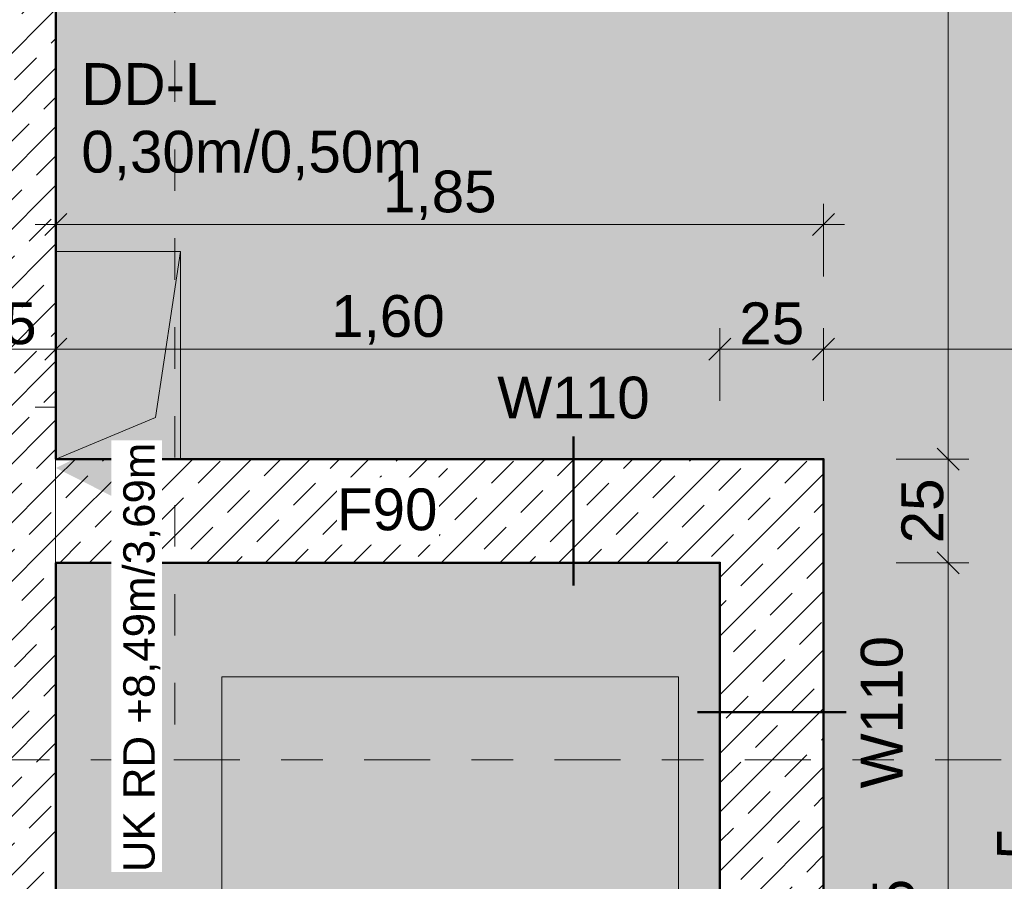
# Model space of a CAD drawing. Header units: metres. Extents: x -180 to 4, y -49 to 6.
# Tile 193 of 256: x -163.98 to -161.61, y -7.46 to -5.39. Entities that reach past the tile are written whole.
import ezdxf

# ---------------------------------------------------------------- set-up
doc = ezdxf.new("R2010")
doc.units = ezdxf.units.M
doc.header["$LTSCALE"] = 0.05
doc.header["$PDMODE"] = 1
doc.header["$PDSIZE"] = -2
for name, pattern in [('Dash Style-1', [1.999894, 0.999947, -0.999947]), ('KRA_ARC_3_GR_00_000_V_4-Grundriss EG$0$ISO-03 Gestrichelt mit A', [3.81, 1.524, -2.286]), ('Linienart-34', [4.233, 2.116, -2.117]), ('Linienart-53', [5.291531, 3.175, -1.058062, 0.352704, -0.705764])]:
    doc.linetypes.add(name, pattern=pattern)
doc.layers.get('0').update_dxf_attribs({"lineweight": 25})
for name, color, linetype, lineweight, true_color in [('30 -34 Innenwände- 1 tragend', 7, 'Continuous', 13, 0xdd0806), ('30 -35 Decken- 1 Konstruktion-Träger- Stahlbeton', 7, 'Continuous', 13, 0x33aa00), ('30 -35 Decken- 11 Durchbruch', 5, 'Continuous', 15, 0x0000ff), ('60- 61 allgemeine Ausstattung- 1 Möbel', 7, 'Continuous', 9, 0x00cccc), ('70 -72 Beschriftung- 1 Beschriftung allgemein', 7, 'Continuous', 9, 0xff6633), ('70 -73 Bauteildarst.- 3 verdeckt 0.35', 4, 'Linienart-34', 35, 0x00ffff), ('70 -75 Raumstempel- 1 Raumstempel', 1, 'Continuous', 50, 0xff0000), ('70 -76 Bemaßung- 2 Allgemein', 7, 'Continuous', 5, 0x6666cc), ('CW-Unsichtbar', 7, 'Continuous', 9, 0x599559)]:
    doc.layers.add(name, color=color, linetype=linetype, lineweight=lineweight, true_color=true_color)
for name, color, linetype, lineweight in [('70 -71 Achsen- 1 Gebäudeachsen', 7, 'Linienart-53', 18), ('70 -75 Raumstempel- 3 Wandstempel', 7, 'Continuous', 50), ('70 -75 Raumstempel-2 Verweislinie', 7, 'KRA_ARC_3_GR_00_000_V_4-Grundriss EG$0$ISO-03 Gestrichelt mit A', 9), ('Keine', 7, 'Continuous', 9)]:
    doc.layers.add(name, color=color, linetype=linetype, lineweight=lineweight)
doc.styles.add('Arial', font='arial.ttf')
doc.dimstyles.new('k+k 1_50', dxfattribs={"dimtxt": 0.100689, "dimasz": 0.05302, "dimexe": 0.05, "dimexo": 0.15, "dimgap": 0.01, "dimtad": 1, "dimdec": 3, "dimtxsty": 'Arial', "dimblk": 'VW_SLASH', "dimblk1": 'VW_SLASH', "dimblk2": 'VW_SLASH', "dimcen": 0, "dimdle": 0.05, "dimadec": 3, "dimazin": 0, "dimtfac": 0.75, "dimtdec": 3, "dimtix": 1, "dimtmove": 0, "dimatfit": 0, "dimldrblk": 'VW_SLASH-1', "dimfxl": 0.125, "dimfxlon": 1, "dimfrac": 2, "dimtolj": 1, "dimarcsym": 0})
pattern_1 = [(45, (0, 0), (0.07071068, -0.07071068), []), (45, (0.03536, -0.03536), (0.07071068, -0.07071068), [0.075, -0.05])]
pattern_2 = [(45, (0, 0), (0.07071068, -0.07071068), []), (45, (0.03536, -0.03536), (0.07071068, -0.07071068), [0.075, -0.05])]

# ---------------------------------------------------------------- blocks, each defined once
blk = doc.blocks.new('Gruppe-12099')
at = {"layer": 'Keine', "color": 7, "linetype": 'Continuous', "lineweight": 50, "transparency": 33554687}
blk.add_line((-161.9918, -7.057), (-162.3502, -7.057), dxfattribs=at)
at = {"layer": '70 -75 Raumstempel- 3 Wandstempel', "insert": (-161.9564, -7.057), "char_height": 0.10069, "attachment_point": 2, "rotation": 90, "line_spacing_factor": 0.96878, "style": 'Arial'}
blk.add_mtext('W110', dxfattribs=at)
blk = doc.blocks.new('Gruppe-12100')
at = {"layer": '70 -75 Raumstempel- 3 Wandstempel', "color": 7, "transparency": 33554687}
blk.add_blockref('Gruppe-12099', (0, 0), dxfattribs=at)
blk = doc.blocks.new('Gruppe-12107')
at = {"layer": 'Keine', "color": 7, "linetype": 'Continuous', "lineweight": 50, "transparency": 33554687}
blk.add_line((-162.6489, -6.3928), (-162.6489, -6.7513), dxfattribs=at)
at = {"layer": '70 -75 Raumstempel- 3 Wandstempel', "insert": (-162.6489, -6.2485), "char_height": 0.10069, "attachment_point": 2, "line_spacing_factor": 0.96878, "style": 'Arial'}
blk.add_mtext('W110', dxfattribs=at)
blk = doc.blocks.new('Gruppe-12108')
at = {"layer": '70 -75 Raumstempel- 3 Wandstempel', "color": 7, "transparency": 33554687}
blk.add_blockref('Gruppe-12107', (0, 0), dxfattribs=at)
blk = doc.blocks.new('_01-OG1_Tragwerk (2D)')
at = {"color": 255, "lineweight": 5, "transparency": 33554687}
blk.add_wipeout([(-164.146, -8.572), (-163.896, -8.572), (-163.896, -0.322), (-164.146, -0.322)], dxfattribs=at).dxf.layer = '30 -34 Innenwände- 1 tragend'
at = {"layer": '30 -34 Innenwände- 1 tragend', "linetype": 'Continuous', "lineweight": 9, "transparency": 33554687}
h = blk.add_hatch(dxfattribs=at)
h.set_pattern_fill('Stahlbeton1 1mm SRF', style=0, pattern_type=2)
h.set_pattern_definition(pattern_1)
h.paths.add_polyline_path([(-164.146, -8.572), (-163.896, -8.572), (-163.896, -0.322), (-164.146, -0.322)])
at = {"color": 255, "lineweight": 5, "transparency": 33554687}
blk.add_wipeout([(-164.146, -8.572), (-163.896, -8.572), (-163.896, -0.322), (-164.146, -0.322)], dxfattribs=at).dxf.layer = '30 -34 Innenwände- 1 tragend'
at = {"layer": '30 -34 Innenwände- 1 tragend', "linetype": 'Continuous', "lineweight": 9, "transparency": 33554687}
h = blk.add_hatch(dxfattribs=at)
h.set_pattern_fill('Stahlbeton1  SRF', style=0, pattern_type=2)
h.set_pattern_definition(pattern_2)
h.paths.add_polyline_path([(-164.146, -8.572), (-163.896, -8.572), (-163.896, -0.322), (-164.146, -0.322)])
at = {"layer": '30 -34 Innenwände- 1 tragend', "color": 7, "linetype": 'Continuous', "lineweight": 35, "transparency": 33554687}
blk.add_line((-163.896, -0.322), (-163.896, -8.572), dxfattribs=at)
at = {"layer": '30 -34 Innenwände- 1 tragend', "transparency": 33554687}
for p, q in [((-163.896, -0.322), (-163.896, -6.447)), ((-163.896, -6.697), (-163.896, -8.572))]:
    blk.add_line(p, q, dxfattribs=at)
at = {"color": 255, "lineweight": 5, "transparency": 33554687}
blk.add_wipeout([(-163.896, -6.697), (-163.896, -6.447), (-162.046, -6.447), (-162.296, -6.697)], dxfattribs=at).dxf.layer = '30 -34 Innenwände- 1 tragend'
at = {"layer": '30 -34 Innenwände- 1 tragend', "linetype": 'Continuous', "lineweight": 9, "transparency": 33554687}
h = blk.add_hatch(dxfattribs=at)
h.set_pattern_fill('Stahlbeton1 1mm SRF', style=0, pattern_type=2)
h.set_pattern_definition(pattern_1)
h.paths.add_polyline_path([(-163.896, -6.697), (-163.896, -6.447), (-162.046, -6.447), (-162.296, -6.697)])
at = {"color": 255, "lineweight": 5, "transparency": 33554687}
blk.add_wipeout([(-163.896, -6.447), (-163.896, -6.697), (-162.296, -6.697), (-162.046, -6.447)], dxfattribs=at).dxf.layer = '30 -34 Innenwände- 1 tragend'
at = {"layer": '30 -34 Innenwände- 1 tragend', "linetype": 'Continuous', "lineweight": 9, "transparency": 33554687}
h = blk.add_hatch(dxfattribs=at)
h.set_pattern_fill('Stahlbeton1  SRF', style=0, pattern_type=2)
h.set_pattern_definition(pattern_2)
h.paths.add_polyline_path([(-163.896, -6.447), (-163.896, -6.697), (-162.296, -6.697), (-162.046, -6.447)])
at = {"layer": '30 -34 Innenwände- 1 tragend', "color": 7, "linetype": 'Continuous', "lineweight": 35, "transparency": 33554687}
for p, q in [((-163.896, -6.447), (-162.046, -6.447)), ((-163.896, -6.697), (-162.296, -6.697))]:
    blk.add_line(p, q, dxfattribs=at)
at = {"layer": '30 -34 Innenwände- 1 tragend', "transparency": 33554687}
for p, q in [((-163.896, -6.447), (-162.046, -6.447)), ((-163.896, -6.697), (-162.296, -6.697))]:
    blk.add_line(p, q, dxfattribs=at)
at = {"layer": '70 -75 Raumstempel- 3 Wandstempel'}
blk.add_blockref('Gruppe-12108', (0, 0), dxfattribs=at)
at = {"color": 255, "lineweight": 5, "transparency": 33554687}
blk.add_wipeout([(-162.296, -8.572), (-162.046, -8.572), (-162.046, -6.447), (-162.296, -6.697)], dxfattribs=at).dxf.layer = '30 -34 Innenwände- 1 tragend'
at = {"layer": '30 -34 Innenwände- 1 tragend', "linetype": 'Continuous', "lineweight": 9, "transparency": 33554687}
h = blk.add_hatch(dxfattribs=at)
h.set_pattern_fill('Stahlbeton1 1mm SRF', style=0, pattern_type=2)
h.set_pattern_definition(pattern_1)
h.paths.add_polyline_path([(-162.296, -8.572), (-162.046, -8.572), (-162.046, -6.447), (-162.296, -6.697)])
at = {"color": 255, "lineweight": 5, "transparency": 33554687}
blk.add_wipeout([(-162.296, -8.572), (-162.046, -8.572), (-162.046, -6.447), (-162.296, -6.697)], dxfattribs=at).dxf.layer = '30 -34 Innenwände- 1 tragend'
at = {"layer": '30 -34 Innenwände- 1 tragend', "linetype": 'Continuous', "lineweight": 9, "transparency": 33554687}
h = blk.add_hatch(dxfattribs=at)
h.set_pattern_fill('Stahlbeton1  SRF', style=0, pattern_type=2)
h.set_pattern_definition(pattern_2)
h.paths.add_polyline_path([(-162.296, -8.572), (-162.046, -8.572), (-162.046, -6.447), (-162.296, -6.697)])
at = {"layer": '30 -34 Innenwände- 1 tragend', "color": 7, "linetype": 'Continuous', "lineweight": 35, "transparency": 33554687}
for p, q in [((-162.046, -6.447), (-162.046, -8.572)), ((-162.296, -6.697), (-162.296, -8.572))]:
    blk.add_line(p, q, dxfattribs=at)
at = {"layer": '30 -34 Innenwände- 1 tragend', "transparency": 33554687}
for p, q in [((-162.046, -6.447), (-162.046, -8.572)), ((-162.296, -6.697), (-162.296, -8.572))]:
    blk.add_line(p, q, dxfattribs=at)
at = {"layer": '70 -75 Raumstempel- 3 Wandstempel'}
blk.add_blockref('Gruppe-12100', (0, 0), dxfattribs=at)
blk = doc.blocks.new('Gruppe-13240')
at = {"layer": '70 -71 Achsen- 1 Gebäudeachsen', "transparency": 33554687}
blk.add_line((-179.668, -7.172), (3.826, -7.172), dxfattribs=at)
blk = doc.blocks.new('Gruppe-14723')
at = {"layer": '30 -35 Decken- 11 Durchbruch', "linetype": 'Continuous', "lineweight": 0}
blk.add_hatch(color=5, dxfattribs=at).paths.add_polyline_path([(-163.896, -6.447), (-163.596, -6.447), (-163.596, -5.947), (-163.656, -6.347)])
at = {"layer": '30 -35 Decken- 11 Durchbruch', "flags": 128}
blk.add_lwpolyline([(-163.896, -6.447), (-163.596, -6.447), (-163.596, -5.947), (-163.656, -6.347)], close=True, dxfattribs=at)
blk = doc.blocks.new('Gruppe-14724')
at = {"layer": '30 -35 Decken- 11 Durchbruch', "flags": 128}
blk.add_lwpolyline([(-163.896, -6.447), (-163.896, -5.947), (-163.596, -5.947), (-163.656, -6.347)], close=True, dxfattribs=at)
blk = doc.blocks.new('Gruppe-14725')
at = {"layer": '30 -35 Decken- 11 Durchbruch', "insert": (-163.835, -5.7754), "char_height": 0.100689, "attachment_point": 7, "line_spacing_factor": 0.970891, "style": 'Arial'}
blk.add_mtext('DD-L \\P0,30m/0,50m', dxfattribs=at)
blk = doc.blocks.new('Gruppe-14726')
at = {"layer": '30 -35 Decken- 11 Durchbruch', "color": 7, "transparency": 33554687}
blk.add_blockref('Gruppe-14725', (0, 0), dxfattribs=at)
at = {"layer": '30 -35 Decken- 11 Durchbruch'}
for name in ['Gruppe-14723', 'Gruppe-14724']:
    blk.add_blockref(name, (0, 0), dxfattribs=at)
blk = doc.blocks.new('Gruppe-14727')
at = {"layer": 'CW-Unsichtbar', "linetype": 'Continuous', "lineweight": 5, "transparency": 33554687}
for p in [(-163.896, -6.197), (-163.596, -6.197)]:
    blk.add_point(p, dxfattribs=at)
at = {"layer": '30 -35 Decken- 11 Durchbruch', "color": 7, "transparency": 33554687}
blk.add_blockref('Gruppe-14726', (0, 0), dxfattribs=at)
at = {"layer": '30 -35 Decken- 11 Durchbruch', "color": 0, "flags": 1}
for tag in ['prm0_value', 'prm1_value', 'prm2_value', 'prm3_value', 'prm4_value', 'prm5_value', 'prm6_value', 'prm7_value', 'IFC_UUID', 'instanceID', 'prm0_name', 'prm0_type', 'prm1_name', 'prm1_type', 'prm2_name', 'prm2_type', 'prm3_name', 'prm3_type', 'prm4_name', 'prm4_type', 'prm5_name', 'prm5_type', 'prm6_name', 'prm6_type', 'prm7_name', 'prm7_type']:
    blk.add_attdef(tag, (-163.896, -6.447), '', height=0.00018, dxfattribs=at)
blk = doc.blocks.new('_OG1_2D (2D)')
at = {"layer": '70 -75 Raumstempel- 1 Raumstempel', "linetype": 'Continuous', "lineweight": 0, "true_color": 0xff0000}
for points in [[(-163.89599996, -0.64704198), (-160.34599996, -0.64704198), (-160.34599996, -8.57204198), (-162.04599996, -8.57204198), (-162.04599996, -6.44704198), (-163.89599996, -6.44704198)], [(-163.89599996, -6.69704198), (-162.29599996, -6.69704198), (-162.29599996, -8.57204198), (-163.89599996, -8.57204198)]]:
    blk.add_hatch(color=1, dxfattribs=at).paths.add_polyline_path(points)
at = {"layer": '60- 61 allgemeine Ausstattung- 1 Möbel', "flags": 128}
blk.add_lwpolyline([(-163.49599996, -6.97204198), (-162.39599996, -6.97204198), (-162.39599996, -8.37204198), (-163.49599996, -8.37204198)], close=True, dxfattribs=at)
at = {"layer": '70 -72 Beschriftung- 1 Beschriftung allgemein', "linetype": 'Dash Style-1'}
blk.add_line((-167.94599996, -6.32204198), (-163.89599996, -6.32204198), dxfattribs=at)
at = {"layer": '70 -75 Raumstempel- 1 Raumstempel', "flags": 128}
for points in [[(-163.89599996, -0.64704198), (-160.34599996, -0.64704198), (-160.34599996, -8.57204198), (-162.04599996, -8.57204198), (-162.04599996, -6.44704198), (-163.89599996, -6.44704198)], [(-163.89599996, -6.69704198), (-162.29599996, -6.69704198), (-162.29599996, -8.57204198), (-163.89599996, -8.57204198)]]:
    blk.add_lwpolyline(points, close=True, dxfattribs=at)
at = {"layer": '70 -75 Raumstempel-2 Verweislinie'}
blk.add_line((-163.60930191, 4.79995802), (-163.60930191, -7.13204198), dxfattribs=at)
at = {"layer": '30 -35 Decken- 11 Durchbruch'}
blk.add_blockref('Gruppe-14727', (0, 0), dxfattribs=at)
at = {"layer": '70 -72 Beschriftung- 1 Beschriftung allgemein', "color": 7}
blk.add_blockref('Gruppe-13240', (0, 0), dxfattribs=at)
blk = doc.blocks.new('VW_SLASH')
at = {"color": 0, "linetype": 'ByBlock', "lineweight": -2, "transparency": 16777216}
blk.add_line((0.943, 0), (-1, 0), dxfattribs=at)
at = {"color": 0, "lineweight": 20, "transparency": 16777216, "flags": 128}
blk.add_lwpolyline([(0.5, 0.5), (-0.5, -0.5)], dxfattribs=at)
blk = doc.blocks.new('*D18763')
at = {"layer": '70 -76 Bemaßung- 2 Allgemein', "color": 0, "lineweight": -2}
for p, q in [((-164.146, -6.307), (-164.146, -6.132)), ((-163.896, -6.307), (-163.896, -6.132)), ((-163.949, -6.182), (-164.093, -6.182))]:
    blk.add_line(p, q, dxfattribs=at)
at = {"layer": 'Defpoints', "color": 0}
for p in [(-164.146, -6.182), (-163.896, -6.732), (-164.146, -8.782)]:
    blk.add_point(p, dxfattribs=at)
at = {"layer": '70 -76 Bemaßung- 2 Allgemein', "color": 0, "lineweight": -2, "xscale": 0.05302001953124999, "yscale": 0.05302001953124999, "zscale": 0.05302001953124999, "rotation": 180}
blk.add_blockref('VW_SLASH', (-164.146, -6.182), dxfattribs=at)
at = {"layer": '70 -76 Bemaßung- 2 Allgemein', "color": 0, "lineweight": -2, "xscale": 0.05302001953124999, "yscale": 0.05302001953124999, "zscale": 0.05302001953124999}
blk.add_blockref('VW_SLASH', (-163.896, -6.182), dxfattribs=at)
at = {"layer": '70 -76 Bemaßung- 2 Allgemein', "color": 0, "insert": (-164.021, -6.1206), "char_height": 0.10069, "attachment_point": 5, "style": 'Arial'}
blk.add_mtext('\\A1;25', dxfattribs=at)
blk = doc.blocks.new('VW_SLASH-1')
at = {"color": 0, "linetype": 'ByBlock', "lineweight": -2, "transparency": 16777216}
blk.add_line((0.943, 0), (-1, 0), dxfattribs=at)
at = {"color": 0, "lineweight": 5, "transparency": 16777216, "flags": 128}
blk.add_lwpolyline([(0.5, 0.5), (-0.5, -0.5)], dxfattribs=at)
blk = doc.blocks.new('*D18764')
at = {"layer": '70 -76 Bemaßung- 2 Allgemein', "color": 0, "lineweight": -2}
for p, q in [((-163.896, -6.307), (-163.896, -6.132)), ((-162.296, -6.307), (-162.296, -6.132)), ((-162.349, -6.182), (-163.843, -6.182))]:
    blk.add_line(p, q, dxfattribs=at)
at = {"layer": 'Defpoints', "color": 0}
for p in [(-163.896, -6.182), (-163.896, -6.732), (-162.296, -6.732)]:
    blk.add_point(p, dxfattribs=at)
at = {"layer": '70 -76 Bemaßung- 2 Allgemein', "color": 0, "lineweight": -2, "xscale": 0.05302001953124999, "yscale": 0.05302001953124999, "zscale": 0.05302001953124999, "rotation": 180}
blk.add_blockref('VW_SLASH', (-163.896, -6.182), dxfattribs=at)
at = {"layer": '70 -76 Bemaßung- 2 Allgemein', "color": 0, "lineweight": -2, "xscale": 0.05302001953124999, "yscale": 0.05302001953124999, "zscale": 0.05302001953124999}
blk.add_blockref('VW_SLASH', (-162.296, -6.182), dxfattribs=at)
at = {"layer": '70 -76 Bemaßung- 2 Allgemein', "color": 0, "insert": (-163.096, -6.1116), "char_height": 0.10069, "attachment_point": 5, "style": 'Arial'}
blk.add_mtext('\\A1;1,60', dxfattribs=at)
blk = doc.blocks.new('*D18765')
at = {"layer": '70 -76 Bemaßung- 2 Allgemein', "color": 0, "lineweight": -2}
for p, q in [((-162.296, -6.307), (-162.296, -6.132)), ((-162.046, -6.307), (-162.046, -6.132)), ((-162.099, -6.182), (-162.243, -6.182))]:
    blk.add_line(p, q, dxfattribs=at)
at = {"layer": 'Defpoints', "color": 0}
for p in [(-162.296, -6.182), (-162.046, -6.482), (-162.296, -6.732)]:
    blk.add_point(p, dxfattribs=at)
at = {"layer": '70 -76 Bemaßung- 2 Allgemein', "color": 0, "lineweight": -2, "xscale": 0.05302001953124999, "yscale": 0.05302001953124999, "zscale": 0.05302001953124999, "rotation": 180}
blk.add_blockref('VW_SLASH', (-162.296, -6.182), dxfattribs=at)
at = {"layer": '70 -76 Bemaßung- 2 Allgemein', "color": 0, "lineweight": -2, "xscale": 0.05302001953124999, "yscale": 0.05302001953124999, "zscale": 0.05302001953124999}
blk.add_blockref('VW_SLASH', (-162.046, -6.182), dxfattribs=at)
at = {"layer": '70 -76 Bemaßung- 2 Allgemein', "color": 0, "insert": (-162.171, -6.1206), "char_height": 0.10069, "attachment_point": 5, "style": 'Arial'}
blk.add_mtext('\\A1;25', dxfattribs=at)
blk = doc.blocks.new('*D18766')
at = {"layer": '70 -76 Bemaßung- 2 Allgemein', "color": 0, "lineweight": -2}
for p, q in [((-162.046, -6.307), (-162.046, -6.132)), ((-160.346, -6.307), (-160.346, -6.132)), ((-160.399, -6.182), (-161.993, -6.182))]:
    blk.add_line(p, q, dxfattribs=at)
at = {"layer": 'Defpoints', "color": 0}
for p in [(-162.046, -6.182), (-162.046, -6.482), (-160.346, -8.532)]:
    blk.add_point(p, dxfattribs=at)
at = {"layer": '70 -76 Bemaßung- 2 Allgemein', "color": 0, "lineweight": -2, "xscale": 0.05302001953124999, "yscale": 0.05302001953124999, "zscale": 0.05302001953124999, "rotation": 180}
blk.add_blockref('VW_SLASH', (-162.046, -6.182), dxfattribs=at)
at = {"layer": '70 -76 Bemaßung- 2 Allgemein', "color": 0, "lineweight": -2, "xscale": 0.05302001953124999, "yscale": 0.05302001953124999, "zscale": 0.05302001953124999}
blk.add_blockref('VW_SLASH', (-160.346, -6.182), dxfattribs=at)
at = {"layer": '70 -76 Bemaßung- 2 Allgemein', "color": 0, "insert": (-161.196, -6.1116), "char_height": 0.10069, "attachment_point": 5, "style": 'Arial'}
blk.add_mtext('\\A1;1,70', dxfattribs=at)
blk = doc.blocks.new('*D18769')
at = {"layer": '70 -76 Bemaßung- 2 Allgemein', "color": 0, "lineweight": -2}
for p, q in [((-163.896, -6.007), (-163.896, -5.832)), ((-162.046, -6.007), (-162.046, -5.832)), ((-162.099, -5.882), (-163.843, -5.882))]:
    blk.add_line(p, q, dxfattribs=at)
at = {"layer": 'Defpoints', "color": 0}
for p in [(-163.896, -5.882), (-162.046, -6.482), (-163.896, -6.732)]:
    blk.add_point(p, dxfattribs=at)
at = {"layer": '70 -76 Bemaßung- 2 Allgemein', "color": 0, "lineweight": -2, "xscale": 0.05302001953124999, "yscale": 0.05302001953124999, "zscale": 0.05302001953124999, "rotation": 180}
blk.add_blockref('VW_SLASH', (-163.896, -5.882), dxfattribs=at)
at = {"layer": '70 -76 Bemaßung- 2 Allgemein', "color": 0, "lineweight": -2, "xscale": 0.05302001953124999, "yscale": 0.05302001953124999, "zscale": 0.05302001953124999}
blk.add_blockref('VW_SLASH', (-162.046, -5.882), dxfattribs=at)
at = {"layer": '70 -76 Bemaßung- 2 Allgemein', "color": 0, "insert": (-162.971, -5.8116), "char_height": 0.10069, "attachment_point": 5, "style": 'Arial'}
blk.add_mtext('\\A1;1,85', dxfattribs=at)
blk = doc.blocks.new('*D18775')
at = {"layer": '70 -76 Bemaßung- 2 Allgemein', "color": 0, "lineweight": -2}
for p, q in [((-161.871, -0.647), (-161.696, -0.647)), ((-161.746, -6.394), (-161.746, -0.7001)), ((-161.871, -6.447), (-161.696, -6.447))]:
    blk.add_line(p, q, dxfattribs=at)
at = {"layer": 'Defpoints', "color": 0}
for p in [(-163.896, -0.647), (-161.746, -0.647), (-162.046, -6.447)]:
    blk.add_point(p, dxfattribs=at)
at = {"layer": '70 -76 Bemaßung- 2 Allgemein', "color": 0, "lineweight": -2, "xscale": 0.05302001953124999, "yscale": 0.05302001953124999, "zscale": 0.05302001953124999}
for p, rotation in [((-161.746, -0.647), 90), ((-161.746, -6.447), 270)]:
    blk.add_blockref('VW_SLASH', p, dxfattribs=dict(at, rotation=rotation))
at = {"layer": '70 -76 Bemaßung- 2 Allgemein', "color": 0, "insert": (-161.8165, -3.547), "char_height": 0.10069, "attachment_point": 5, "rotation": 90, "style": 'Arial'}
blk.add_mtext('\\A1;5,80', dxfattribs=at)
blk = doc.blocks.new('*D18776')
at = {"layer": '70 -76 Bemaßung- 2 Allgemein', "color": 0, "lineweight": -2}
for p, q in [((-161.871, -6.447), (-161.696, -6.447)), ((-161.746, -6.644), (-161.746, -6.5001)), ((-161.871, -6.697), (-161.696, -6.697))]:
    blk.add_line(p, q, dxfattribs=at)
at = {"layer": 'Defpoints', "color": 0}
for p in [(-162.046, -6.447), (-161.746, -6.447), (-162.296, -6.697)]:
    blk.add_point(p, dxfattribs=at)
at = {"layer": '70 -76 Bemaßung- 2 Allgemein', "color": 0, "lineweight": -2, "xscale": 0.05302001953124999, "yscale": 0.05302001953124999, "zscale": 0.05302001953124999}
for p, rotation in [((-161.746, -6.447), 90), ((-161.746, -6.697), 270)]:
    blk.add_blockref('VW_SLASH', p, dxfattribs=dict(at, rotation=rotation))
at = {"layer": '70 -76 Bemaßung- 2 Allgemein', "color": 0, "insert": (-161.8074, -6.572), "char_height": 0.10069, "attachment_point": 5, "rotation": 90, "style": 'Arial'}
blk.add_mtext('\\A1;25', dxfattribs=at)
blk = doc.blocks.new('*D18777')
at = {"layer": '70 -76 Bemaßung- 2 Allgemein', "color": 0, "lineweight": -2}
for p, q in [((-161.871, -6.697), (-161.696, -6.697)), ((-161.746, -8.519), (-161.746, -6.7501)), ((-161.871, -8.572), (-161.696, -8.572))]:
    blk.add_line(p, q, dxfattribs=at)
at = {"layer": 'Defpoints', "color": 0}
for p in [(-162.296, -6.697), (-161.746, -6.697), (-162.046, -8.572)]:
    blk.add_point(p, dxfattribs=at)
at = {"layer": '70 -76 Bemaßung- 2 Allgemein', "color": 0, "lineweight": -2, "xscale": 0.05302001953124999, "yscale": 0.05302001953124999, "zscale": 0.05302001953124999}
for p, rotation in [((-161.746, -6.697), 90), ((-161.746, -8.572), 270)]:
    blk.add_blockref('VW_SLASH', p, dxfattribs=dict(at, rotation=rotation))
at = {"layer": '70 -76 Bemaßung- 2 Allgemein', "color": 0, "insert": (-161.8332, -7.6345), "char_height": 0.100689, "attachment_point": 5, "rotation": 90, "style": 'Arial'}
blk.add_mtext('\\A1;1,87\\S5^ ;', dxfattribs=at)
blk = doc.blocks.new('*D18779')
at = {"layer": '70 -76 Bemaßung- 2 Allgemein', "color": 0, "lineweight": -2}
for p, q in [((-161.571, -6.447), (-161.396, -6.447)), ((-161.446, -8.519), (-161.446, -6.5001)), ((-161.571, -8.572), (-161.396, -8.572))]:
    blk.add_line(p, q, dxfattribs=at)
at = {"layer": 'Defpoints', "color": 0}
for p in [(-162.046, -6.447), (-161.446, -6.447), (-161.746, -8.572)]:
    blk.add_point(p, dxfattribs=at)
at = {"layer": '70 -76 Bemaßung- 2 Allgemein', "color": 0, "lineweight": -2, "xscale": 0.05302001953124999, "yscale": 0.05302001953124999, "zscale": 0.05302001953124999}
for p, rotation in [((-161.446, -6.447), 90), ((-161.446, -8.572), 270)]:
    blk.add_blockref('VW_SLASH', p, dxfattribs=dict(at, rotation=rotation))
at = {"layer": '70 -76 Bemaßung- 2 Allgemein', "color": 0, "insert": (-161.5332, -7.5095), "char_height": 0.100689, "attachment_point": 5, "rotation": 90, "style": 'Arial'}
blk.add_mtext('\\A1;2,12\\S5^ ;', dxfattribs=at)
blk = doc.blocks.new('Gruppe-16191')
at = {"layer": '70 -76 Bemaßung- 2 Allgemein', "color": 7, "linetype": 'Continuous'}
blk.add_solid([(-163.7625, -6.402), (-163.896, -6.4686), (-163.7626, -6.5355)], dxfattribs=at)
at = {"color": 255}
blk.add_wipeout([(-163.6408, -7.4423), (-163.6408, -6.402), (-163.7625, -6.402), (-163.7625, -7.4423)], dxfattribs=at).dxf.layer = '70 -76 Bemaßung- 2 Allgemein'
at = {"layer": '70 -76 Bemaßung- 2 Allgemein', "insert": (-163.6443, -7.4423), "char_height": 0.075516, "attachment_point": 7, "rotation": 90, "line_spacing_factor": 0.973705, "style": 'Arial'}
blk.add_mtext('UK RD +8,49m/3,69m', dxfattribs=at)
blk = doc.blocks.new('Gruppe-16320')
at = {"layer": '70 -73 Bauteildarst.- 3 verdeckt 0.35'}
blk.add_blockref('Gruppe-16191', (0, 0), dxfattribs=at)
blk = doc.blocks.new('Gruppe-16364')
at = {"color": 255}
blk.add_wipeout([(-163.219, -6.6532), (-162.973, -6.6532), (-162.973, -6.4909), (-163.219, -6.4909)], dxfattribs=at).dxf.layer = '70 -75 Raumstempel- 3 Wandstempel'
at = {"layer": '70 -75 Raumstempel- 3 Wandstempel', "insert": (-163.219, -6.5179), "char_height": 0.10069, "attachment_point": 1, "line_spacing_factor": 0.970891, "style": 'Arial'}
blk.add_mtext('F90', dxfattribs=at)
blk = doc.blocks.new('Gruppe-15553')
at = {"layer": '70 -76 Bemaßung- 2 Allgemein'}
dim = blk.add_aligned_dim(p1=(-162.296, -6.732), p2=(-163.896, -6.732), distance=-0.55, text='1,60', dimstyle='k+k 1_50', override={"dimtxt": 0.100689, "dimgap": 0.01, "dimpost": '<>', "dimtxsty": 'Arial', "dimtmove": 2}, dxfattribs=at)
dim.commit()
dim.dimension.update_dxf_attribs({"geometry": '*D18764', "text_midpoint": (-163.096, -6.1116)})
for base, p1, p2, text, picture, middle in [((-162.046, -6.182), (-160.346, -8.532), (-162.046, -6.482), '1,70', '*D18766', (-161.196, -6.1116)), ((-164.146, -6.182), (-163.896, -6.732), (-164.146, -8.782), '25', '*D18763', (-164.021, -6.1206)), ((-162.296, -6.182), (-162.046, -6.482), (-162.296, -6.732), '25', '*D18765', (-162.171, -6.1206))]:
    dim = blk.add_linear_dim(base=base, p1=p1, p2=p2, text=text, dimstyle='k+k 1_50', override={"dimtxt": 0.100689, "dimgap": 0.01, "dimpost": '<>', "dimtxsty": 'Arial', "dimtmove": 2}, dxfattribs=at)
    dim.commit()
    dim.dimension.update_dxf_attribs({"geometry": picture, "text_midpoint": middle})
blk = doc.blocks.new('Gruppe-15555')
at = {"layer": '70 -76 Bemaßung- 2 Allgemein'}
for base, p1, p2, text, picture, middle in [((-161.746, -0.647), (-162.046, -6.447), (-163.896, -0.647), '5,80', '*D18775', (-161.8165, -3.547)), ((-161.746, -6.447), (-162.296, -6.697), (-162.046, -6.447), '25', '*D18776', (-161.8074, -6.572)), ((-161.746, -6.697), (-162.046, -8.572), (-162.296, -6.697), '1,87\\S5^ ;', '*D18777', (-161.8332, -7.6345))]:
    dim = blk.add_linear_dim(base=base, p1=p1, p2=p2, angle=270, text=text, dimstyle='k+k 1_50', override={"dimtxt": 0.100689, "dimgap": 0.01, "dimpost": '<>', "dimtxsty": 'Arial', "dimtmove": 2}, dxfattribs=at)
    dim.commit()
    dim.dimension.update_dxf_attribs({"geometry": picture, "text_midpoint": middle})
blk = doc.blocks.new('_OG1_2D Bemaßung_ Beschriftung (2D)')
at = {"layer": '70 -76 Bemaßung- 2 Allgemein'}
for name in ['Gruppe-15555', 'Gruppe-15553']:
    blk.add_blockref(name, (0, 0), dxfattribs=at)
dim = blk.add_linear_dim(base=(-163.89599996, -5.88204198), p1=(-162.04599996, -6.48204198), p2=(-163.89599996, -6.73204198), text='1,85', dimstyle='k+k 1_50', override={"dimtxt": 0.100689, "dimgap": 0.01, "dimpost": '<>', "dimtxsty": 'Arial', "dimtmove": 2}, dxfattribs=at)
dim.commit()
dim.dimension.update_dxf_attribs({"geometry": '*D18769', "text_midpoint": (-162.97099996, -5.81157844)})
dim = blk.add_linear_dim(base=(-161.44599996, -6.44704198), p1=(-161.74599996, -8.57204198), p2=(-162.04599996, -6.44704198), angle=270, text='2,12\\S5^ ;', dimstyle='k+k 1_50', override={"dimtxt": 0.100689, "dimgap": 0.01, "dimpost": '<>', "dimtxsty": 'Arial', "dimtmove": 2}, dxfattribs=at)
dim.commit()
dim.dimension.update_dxf_attribs({"geometry": '*D18779', "text_midpoint": (-161.5331946, -7.50954198)})
at = {"layer": '30 -35 Decken- 1 Konstruktion-Träger- Stahlbeton', "color": 7}
blk.add_blockref('Gruppe-16320', (0, 0), dxfattribs=at)
at = {"layer": '70 -75 Raumstempel- 3 Wandstempel', "color": 7}
blk.add_blockref('Gruppe-16364', (0, 0), dxfattribs=at)

msp = doc.modelspace()

# ---------------------------------------------------------------- block references
at = {"layer": 'Keine', "color": 1}
msp.add_blockref('_01-OG1_Tragwerk (2D)', (0, 0), dxfattribs=at)

# ---------------------------------------------------------------- next in the draw order: block references
msp.add_blockref('_OG1_2D (2D)', (0, 0), dxfattribs=at)

# ---------------------------------------------------------------- next in the draw order: block references
msp.add_blockref('_OG1_2D Bemaßung_ Beschriftung (2D)', (0, 0), dxfattribs=at)

doc.saveas('drawing.dxf')
